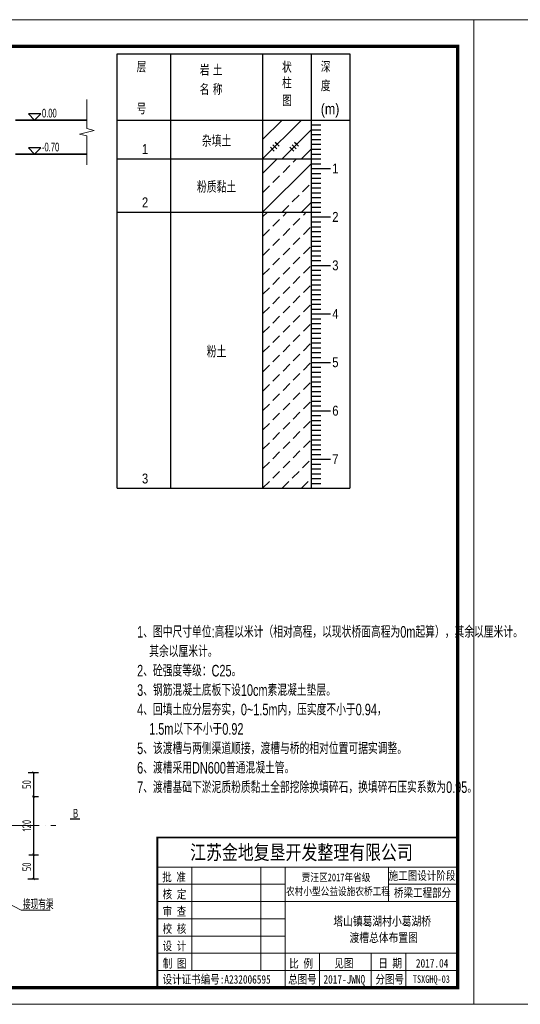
# Model space of a CAD drawing. Header units: inches. Extents: x 97745 to 142261, y 62673 to 100665.
# Tile 143 of 148: x 135577 to 136610, y 92806 to 94838. Entities that reach past the tile are written whole.
import ezdxf
from ezdxf.enums import TextEntityAlignment as Align

# ---------------------------------------------------------------- set-up
doc = ezdxf.new("R2010")
doc.units = ezdxf.units.IN
doc.header["$MEASUREMENT"] = 0
doc.linetypes.add('ACAD_ISO04W100', pattern=[30, 24, -3, 0, -3])
doc.layers.get('0').update_dxf_attribs({"lineweight": 15})
for name, color, linetype, lineweight in [('00、4细实线', 4, 'Continuous', 18), ('0粗实线', 1, 'Continuous', 35), ('BM1', 7, 'Continuous', 15), ('中心线', 3, 'ACAD_ISO04W100', 18), ('文字', 7, 'Continuous', 20)]:
    doc.layers.add(name, color=color, linetype=linetype, lineweight=lineweight)
for name, color, linetype in [('1', 7, 'Continuous'), ('3', 7, 'Continuous'), ('6', 7, 'Continuous'), ('dim', 4, 'Continuous'), ('断面标高标注', 3, 'Continuous')]:
    doc.layers.add(name, color=color, linetype=linetype)
doc.styles.add('03、he-e', font='hztxt_e.shx', dxfattribs={"width": 0.65, "bigfont": 'hztxt.shx'})
doc.styles.add('hz-e', font='hztxt_e.shx', dxfattribs={"width": 0.8, "height": 330, "bigfont": 'hztxt.shx'})
doc.styles.add('HZTXT', font='tssdeng.shx', dxfattribs={"width": 0.75, "bigfont": 'hztxt.shx'})
doc.styles.add('图框', font='SIMFANG.TTF', dxfattribs={"width": 0.8, "height": 4})
doc.styles.add('楷体', font='hztxt_e.shx', dxfattribs={"width": 0.7, "bigfont": 'hztxt.shx'})
doc.dimstyles.new('3', dxfattribs={"dimtxt": 25, "dimasz": 12, "dimexe": 10, "dimexo": 30, "dimgap": 5, "dimtad": 1, "dimdec": 0, "dimzin": 0, "dimdsep": 46, "dimtxsty": 'HZTXT', "dimblk": 'ARCHTICK', "dimcen": 0, "dimclrt": 7, "dimazin": 2, "dimtfac": 1, "dimtdec": 0, "dimtix": 1, "dimtmove": 2, "dimatfit": 3, "dimfxl": 250, "dimtolj": 1, "dimtzin": 0, "dimarcsym": 0})

# ---------------------------------------------------------------- blocks, each defined once
blk = doc.blocks.new('_ArchTick')
at = {"color": 0, "linetype": 'ByBlock', "const_width": 0.15}
blk.add_lwpolyline([(-0.5, -0.5), (0.5, 0.5)], dxfattribs=at)
blk = doc.blocks.new('*D1627')
at = {"color": 0, "lineweight": -2}
for p, q in [((135594.8, 93284.4), (135615.5, 93284.4)), ((135605.5, 93284.4), (135605.5, 93234.4)), ((135603.4, 93234.4), (135615.5, 93234.4))]:
    blk.add_line(p, q, dxfattribs=at)
at = {"color": 0, "lineweight": -2, "xscale": 5, "yscale": 5, "zscale": 5}
for p, rotation in [((135605.5, 93284.4), 90), ((135605.5, 93234.4), 270)]:
    blk.add_blockref('_ArchTick', p, dxfattribs=dict(at, rotation=rotation))
at = {"color": 7, "insert": (135591.5, 93259.4), "char_height": 18, "attachment_point": 5, "rotation": 90, "style": 'HZTXT'}
blk.add_mtext('\\A1;50', dxfattribs=at)
blk = doc.blocks.new('*D1628')
at = {"color": 0, "lineweight": -2}
for p, q in [((135603.4, 93234.4), (135615.5, 93234.4)), ((135605.5, 93234.4), (135605.5, 93114.4)), ((135596, 93114.4), (135615.5, 93114.4))]:
    blk.add_line(p, q, dxfattribs=at)
at = {"color": 0, "lineweight": -2, "xscale": 5, "yscale": 5, "zscale": 5}
for p, rotation in [((135605.5, 93234.4), 90), ((135605.5, 93114.4), 270)]:
    blk.add_blockref('_ArchTick', p, dxfattribs=dict(at, rotation=rotation))
at = {"color": 7, "insert": (135591.5, 93174.4), "char_height": 18, "attachment_point": 5, "rotation": 90, "style": 'HZTXT'}
blk.add_mtext('\\A1;120', dxfattribs=at)
blk = doc.blocks.new('*D1629')
at = {"color": 0, "lineweight": -2}
for p, q in [((135596, 93114.4), (135615.5, 93114.4)), ((135605.5, 93114.4), (135605.5, 93064.4)), ((135593.9, 93064.4), (135615.5, 93064.4))]:
    blk.add_line(p, q, dxfattribs=at)
at = {"color": 0, "lineweight": -2, "xscale": 5, "yscale": 5, "zscale": 5}
for p, rotation in [((135605.5, 93114.4), 90), ((135605.5, 93064.4), 270)]:
    blk.add_blockref('_ArchTick', p, dxfattribs=dict(at, rotation=rotation))
at = {"color": 7, "insert": (135591.5, 93089.4), "char_height": 18, "attachment_point": 5, "rotation": 90, "style": 'HZTXT'}
blk.add_mtext('\\A1;50', dxfattribs=at)

msp = doc.modelspace()

# ---------------------------------------------------------------- linework, layer by layer
for p, q in [((135534.802, 93023.592), (135580.356, 92999.827)), ((135580.356, 92999.827), (135640.182, 92999.827))]:
    msp.add_line(p, q)
at = {"layer": '00、4细实线'}
msp.add_lwpolyline([(135715.627, 94538.243), (135715.627, 94598.243), (135700.627, 94601.993), (135730.627, 94609.493), (135715.627, 94613.243), (135715.627, 94673.243)], dxfattribs=at)
at = {"layer": '0粗实线', "ltscale": 0.5}
for p, q in [((135568.522, 94630.743), (135715.627, 94630.743)), ((135568.522, 94560.743), (135715.627, 94560.743))]:
    msp.add_line(p, q, dxfattribs=at)
at = {"layer": '1'}
for p, q in [((135778.242, 93870.743), (135778.242, 94767.394)), ((135778.242, 94767.394), (135888.242, 94767.394)), ((135888.242, 94767.394), (135888.242, 93870.743)), ((135888.242, 94767.394), (135888.242, 93870.743)), ((135888.242, 94767.394), (136258.242, 94767.394)), ((136078.242, 94767.394), (136078.242, 93870.743)), ((136178.242, 94767.394), (136178.242, 93870.743)), ((136258.242, 94767.394), (136258.242, 93870.743)), ((135778.242, 94630.743), (135888.242, 94630.743)), ((135888.242, 94630.743), (136258.242, 94630.743))]:
    msp.add_line(p, q, dxfattribs=at)
at = {"layer": '3'}
for p, q in [((136178.242, 94630.743), (136198.242, 94630.743)), ((136178.242, 94620.743), (136198.242, 94620.743)), ((136178.242, 94610.743), (136198.242, 94610.743)), ((136178.242, 94600.743), (136198.242, 94600.743)), ((136178.242, 94590.743), (136198.242, 94590.743)), ((136178.242, 94580.743), (136198.242, 94580.743)), ((136178.242, 94570.743), (136198.242, 94570.743)), ((136178.242, 94560.743), (136198.242, 94560.743)), ((136178.242, 94550.743), (136198.242, 94550.743)), ((136178.242, 94540.743), (136198.242, 94540.743)), ((136178.242, 94530.743), (136198.242, 94530.743)), ((136178.242, 94530.743), (136218.242, 94530.743)), ((136178.242, 94520.743), (136198.242, 94520.743)), ((136178.242, 94510.743), (136198.242, 94510.743)), ((136178.242, 94500.743), (136198.242, 94500.743)), ((136178.242, 94490.743), (136198.242, 94490.743)), ((136178.242, 94480.743), (136198.242, 94480.743)), ((136178.242, 94470.743), (136198.242, 94470.743)), ((136178.242, 94460.743), (136198.242, 94460.743)), ((136178.242, 94450.743), (136198.242, 94450.743)), ((136178.242, 94440.743), (136198.242, 94440.743)), ((136178.242, 94430.743), (136198.242, 94430.743)), ((136178.242, 94430.743), (136218.242, 94430.743)), ((136178.242, 94420.743), (136198.242, 94420.743)), ((136178.242, 94410.743), (136198.242, 94410.743)), ((136178.242, 94400.743), (136198.242, 94400.743)), ((136178.242, 94390.743), (136198.242, 94390.743)), ((136178.242, 94380.743), (136198.242, 94380.743)), ((136178.242, 94370.743), (136198.242, 94370.743)), ((136178.242, 94360.743), (136198.242, 94360.743)), ((136178.242, 94350.743), (136198.242, 94350.743)), ((136178.242, 94340.743), (136198.242, 94340.743)), ((136178.242, 94330.743), (136198.242, 94330.743)), ((136178.242, 94330.743), (136218.242, 94330.743)), ((136178.242, 94320.743), (136198.242, 94320.743)), ((136178.242, 94310.743), (136198.242, 94310.743)), ((136178.242, 94300.743), (136198.242, 94300.743)), ((136178.242, 94290.743), (136198.242, 94290.743)), ((136178.242, 94280.743), (136198.242, 94280.743)), ((136178.242, 94270.743), (136198.242, 94270.743)), ((136178.242, 94260.743), (136198.242, 94260.743)), ((136178.242, 94250.743), (136198.242, 94250.743)), ((136178.242, 94240.743), (136198.242, 94240.743)), ((136178.242, 94230.743), (136198.242, 94230.743)), ((136178.242, 94230.743), (136218.242, 94230.743)), ((136178.242, 94220.743), (136198.242, 94220.743)), ((136178.242, 94210.743), (136198.242, 94210.743)), ((136178.242, 94200.743), (136198.242, 94200.743)), ((136178.242, 94190.743), (136198.242, 94190.743)), ((136178.242, 94180.743), (136198.242, 94180.743)), ((136178.242, 94170.743), (136198.242, 94170.743)), ((136178.242, 94160.743), (136198.242, 94160.743)), ((136178.242, 94150.743), (136198.242, 94150.743)), ((136178.242, 94140.743), (136198.242, 94140.743)), ((136178.242, 94130.743), (136198.242, 94130.743)), ((136178.242, 94130.743), (136218.242, 94130.743)), ((136178.242, 94120.743), (136198.242, 94120.743)), ((136178.242, 94110.743), (136198.242, 94110.743)), ((136178.242, 94100.743), (136198.242, 94100.743)), ((136178.242, 94090.743), (136198.242, 94090.743)), ((136178.242, 94080.743), (136198.242, 94080.743)), ((136178.242, 94070.743), (136198.242, 94070.743)), ((136178.242, 94060.743), (136198.242, 94060.743)), ((136178.242, 94050.743), (136198.242, 94050.743)), ((136178.242, 94040.743), (136198.242, 94040.743)), ((136178.242, 94030.743), (136198.242, 94030.743)), ((136178.242, 94030.743), (136218.242, 94030.743)), ((136178.242, 94020.743), (136198.242, 94020.743)), ((136178.242, 94010.743), (136198.242, 94010.743)), ((136178.242, 94000.743), (136198.242, 94000.743)), ((136178.242, 93990.743), (136198.242, 93990.743)), ((136178.242, 93980.743), (136198.242, 93980.743)), ((136178.242, 93970.743), (136198.242, 93970.743)), ((136178.242, 93960.743), (136198.242, 93960.743)), ((136178.242, 93950.743), (136198.242, 93950.743)), ((136178.242, 93940.743), (136198.242, 93940.743)), ((136178.242, 93930.743), (136198.242, 93930.743)), ((136178.242, 93930.743), (136218.242, 93930.743)), ((136178.242, 93920.743), (136198.242, 93920.743)), ((136178.242, 93910.743), (136198.242, 93910.743)), ((136178.242, 93900.743), (136198.242, 93900.743)), ((136178.242, 93890.743), (136198.242, 93890.743)), ((136178.242, 93880.743), (136198.242, 93880.743)), ((136178.242, 93870.743), (136258.242, 93870.743))]:
    msp.add_line(p, q, dxfattribs=at)
at = {"layer": '6'}
for p, q in [((136078.242, 94550.743), (136158.242, 94630.743)), ((136078.242, 94590.743), (136118.242, 94630.743)), ((136078.242, 94630.743), (136078.242, 94630.743)), ((136118.242, 94550.743), (136178.242, 94610.743)), ((136098.242, 94570.743), (136094.242, 94574.743)), ((136094.242, 94574.743), (136102.242, 94566.743)), ((136103.242, 94575.743), (136099.242, 94579.743)), ((136099.242, 94579.743), (136107.242, 94571.743)), ((136108.242, 94580.743), (136104.242, 94584.743)), ((136104.242, 94584.743), (136112.242, 94576.743)), ((136138.242, 94570.743), (136134.242, 94574.743)), ((136134.242, 94574.743), (136142.242, 94566.743)), ((136143.242, 94575.743), (136139.242, 94579.743)), ((136139.242, 94579.743), (136147.242, 94571.743)), ((136148.242, 94580.743), (136144.242, 94584.743)), ((136144.242, 94584.743), (136152.242, 94576.743)), ((136158.242, 94550.743), (136178.242, 94570.743)), ((135778.242, 94550.743), (135888.242, 94550.743)), ((135888.242, 94550.743), (136078.242, 94550.743)), ((136078.242, 94550.743), (136083.242, 94550.743)), ((136078.242, 94520.743), (136108.242, 94550.743)), ((136083.242, 94550.743), (136178.242, 94550.743)), ((136141.242, 94543.743), (136148.242, 94550.743)), ((136078.242, 94440.743), (136178.242, 94540.743)), ((136120.242, 94522.743), (136134.242, 94536.743)), ((136099.242, 94501.743), (136113.242, 94515.743)), ((136078.242, 94480.743), (136092.242, 94494.743)), ((136160.242, 94482.743), (136174.242, 94496.743)), ((136139.242, 94461.743), (136153.242, 94475.743)), ((136118.242, 94440.743), (136132.242, 94454.743)), ((136158.242, 94440.743), (136178.242, 94460.743)), ((135778.242, 94440.743), (135888.242, 94440.743)), ((135888.242, 94440.743), (136078.242, 94440.743)), ((136078.242, 94440.743), (136083.242, 94440.743)), ((136078.242, 94430.743), (136088.242, 94440.743)), ((136083.242, 94440.743), (136178.242, 94440.743)), ((136099.242, 94411.743), (136113.242, 94425.743)), ((136120.242, 94432.743), (136128.242, 94440.743)), ((136141.242, 94413.743), (136155.242, 94427.743)), ((136162.242, 94434.743), (136168.242, 94440.743)), ((136078.242, 94390.743), (136092.242, 94404.743)), ((136120.242, 94392.743), (136134.242, 94406.743)), ((136162.242, 94394.743), (136176.242, 94408.743)), ((136099.242, 94371.743), (136113.242, 94385.743)), ((136141.242, 94373.743), (136155.242, 94387.743)), ((136078.242, 94350.743), (136092.242, 94364.743)), ((136120.242, 94352.743), (136134.242, 94366.743)), ((136162.242, 94354.743), (136176.242, 94368.743)), ((136099.242, 94331.743), (136113.242, 94345.743)), ((136141.242, 94333.743), (136155.242, 94347.743)), ((136078.242, 94310.743), (136092.242, 94324.743)), ((136120.242, 94312.743), (136134.242, 94326.743)), ((136162.242, 94314.743), (136176.242, 94328.743)), ((136099.242, 94291.743), (136113.242, 94305.743)), ((136141.242, 94293.743), (136155.242, 94307.743)), ((136078.242, 94270.743), (136092.242, 94284.743)), ((136120.242, 94272.743), (136134.242, 94286.743)), ((136162.242, 94274.743), (136176.242, 94288.743)), ((136099.242, 94251.743), (136113.242, 94265.743)), ((136141.242, 94253.743), (136155.242, 94267.743)), ((136078.242, 94230.743), (136092.242, 94244.743)), ((136120.242, 94232.743), (136134.242, 94246.743)), ((136162.242, 94234.743), (136176.242, 94248.743)), ((136099.242, 94211.743), (136113.242, 94225.743)), ((136141.242, 94213.743), (136155.242, 94227.743)), ((136078.242, 94190.743), (136092.242, 94204.743)), ((136120.242, 94192.743), (136134.242, 94206.743)), ((136162.242, 94194.743), (136176.242, 94208.743)), ((136099.242, 94171.743), (136113.242, 94185.743)), ((136141.242, 94173.743), (136155.242, 94187.743)), ((136078.242, 94150.743), (136092.242, 94164.743)), ((136120.242, 94152.743), (136134.242, 94166.743)), ((136162.242, 94154.743), (136176.242, 94168.743)), ((136099.242, 94131.743), (136113.242, 94145.743)), ((136141.242, 94133.743), (136155.242, 94147.743)), ((136078.242, 94110.743), (136092.242, 94124.743)), ((136120.242, 94112.743), (136134.242, 94126.743)), ((136162.242, 94114.743), (136176.242, 94128.743)), ((136099.242, 94091.743), (136113.242, 94105.743)), ((136141.242, 94093.743), (136155.242, 94107.743)), ((136078.242, 94070.743), (136092.242, 94084.743)), ((136120.242, 94072.743), (136134.242, 94086.743)), ((136162.242, 94074.743), (136176.242, 94088.743)), ((136099.242, 94051.743), (136113.242, 94065.743)), ((136141.242, 94053.743), (136155.242, 94067.743)), ((136078.242, 94030.743), (136092.242, 94044.743)), ((136120.242, 94032.743), (136134.242, 94046.743)), ((136162.242, 94034.743), (136176.242, 94048.743)), ((136099.242, 94011.743), (136113.242, 94025.743)), ((136141.242, 94013.743), (136155.242, 94027.743)), ((136078.242, 93990.743), (136092.242, 94004.743)), ((136120.242, 93992.743), (136134.242, 94006.743)), ((136162.242, 93994.743), (136176.242, 94008.743)), ((136099.242, 93971.743), (136113.242, 93985.743)), ((136141.242, 93973.743), (136155.242, 93987.743)), ((136078.242, 93950.743), (136092.242, 93964.743)), ((136120.242, 93952.743), (136134.242, 93966.743)), ((136162.242, 93954.743), (136176.242, 93968.743)), ((136099.242, 93931.743), (136113.242, 93945.743)), ((136141.242, 93933.743), (136155.242, 93947.743)), ((136078.242, 93910.743), (136092.242, 93924.743)), ((136120.242, 93912.743), (136134.242, 93926.743)), ((136160.242, 93912.743), (136174.242, 93926.743)), ((136099.242, 93891.743), (136113.242, 93905.743)), ((136139.242, 93891.743), (136153.242, 93905.743)), ((136078.242, 93870.743), (136092.242, 93884.743)), ((136118.242, 93870.743), (136132.242, 93884.743)), ((136158.242, 93870.743), (136172.242, 93884.743)), ((135778.242, 93870.743), (135888.242, 93870.743)), ((135888.242, 93870.743), (136078.242, 93870.743)), ((136078.242, 93870.743), (136083.242, 93870.743)), ((136083.242, 93870.743), (136178.242, 93870.743))]:
    msp.add_line(p, q, dxfattribs=at)
at = {"layer": 'BM1', "color": 0, "linetype": 'Continuous'}
for p, q in [((135860.994, 93150.033), (136480.351, 93150.033)), ((135860.994, 93150.033), (135860.994, 92839.846)), ((135860.994, 92839.846), (135860.994, 93150.033)), ((135860.994, 93089.013), (136480.351, 93089.013)), ((135932.184, 92875.442), (135932.184, 93089.013)), ((136074.565, 93089.013), (136074.565, 92875.442)), ((136124.399, 93089.013), (136124.399, 92839.846)), ((136337.97, 93017.822), (136337.97, 93089.013)), ((135860.994, 93053.418), (136124.399, 93053.418)), ((136337.97, 93053.418), (136480.351, 93053.418)), ((135860.994, 93017.822), (136480.351, 93017.822)), ((135860.994, 92982.227), (136124.399, 92982.227)), ((135860.994, 92946.632), (136124.399, 92946.632)), ((135860.994, 92911.037), (136480.351, 92911.037)), ((136195.589, 92911.037), (136195.589, 92839.846)), ((136302.375, 92911.037), (136302.375, 92839.846)), ((136373.565, 92911.037), (136373.565, 92875.442)), ((136373.565, 92839.846), (136373.565, 92911.037)), ((135860.994, 92875.442), (136480.351, 92875.442))]:
    msp.add_line(p, q, dxfattribs=at)
at = {"layer": 'BM1', "const_width": 0.677}
for points in [[(133641.15, 94837.664), (136514.205, 94837.664), (136514.205, 92805.992), (133641.15, 92805.992), (133641.15, 94837.664)], [(136514.205, 94837.664), (139387.26, 94837.664), (139387.26, 92805.992), (136514.205, 92805.992), (136514.205, 94837.664)]]:
    msp.add_lwpolyline(points, dxfattribs=at)
at = {"layer": 'BM1'}
for points in [[(133641.15, 94837.664), (136514.205, 94837.664), (136514.205, 92805.992), (133641.15, 92805.992)], [(136514.205, 94837.664), (139387.26, 94837.664), (139387.26, 92805.992), (136514.205, 92805.992)]]:
    msp.add_lwpolyline(points, close=True, dxfattribs=at)
at = {"layer": 'BM1', "color": 0, "linetype": 'Continuous', "const_width": 6.771}
msp.add_lwpolyline([(133754.807, 92839.846), (133754.807, 94783.288), (136480.351, 94783.288), (136480.351, 92839.846)], close=True, dxfattribs=at)
at = {"layer": 'BM1', "color": 0, "linetype": 'Continuous', "const_width": 3.56}
msp.add_lwpolyline([(136480.351, 93150.033), (135860.994, 93150.033), (135860.994, 92839.846)], dxfattribs=at)
at = {"layer": 'dim', "color": 3}
msp.add_line((135681.085, 93188.708), (135701.099, 93188.708), dxfattribs=at)
at = {"layer": '中心线', "ltscale": 4}
msp.add_line((133839.841, 93174.406), (135651.534, 93174.406), dxfattribs=at)
at = {"layer": '断面标高标注'}
for p, q in [((135582.63, 94630.743), (135650.946, 94630.743)), ((135582.63, 94560.743), (135661.811, 94560.743))]:
    msp.add_line(p, q, dxfattribs=at)
for points in [[(135595.232, 94643.342), (135607.83, 94630.743), (135620.428, 94643.342)], [(135595.232, 94573.342), (135607.83, 94560.743), (135620.428, 94573.342)]]:
    msp.add_lwpolyline(points, close=True, dxfattribs=at)

# ---------------------------------------------------------------- texts
at = {"style": 'hz-e', "width": 0.7}
for s, p in [('1、图中尺寸单位:高程以米计（相对高程，以现状桥面高程为0m起算），其余以厘米计。', (135819.237, 93562.46)), ('    其余以厘米计。', (135819.237, 93522.38)), ('2、砼强度等级：C25。', (135819.237, 93482.3)), ('3、钢筋混凝土底板下设10cm素混凝土垫层。', (135819.237, 93442.22)), ('4、回填土应分层夯实，0~1.5m内，压实度不小于0.94，', (135819.237, 93402.14)), ('    1.5m以下不小于0.92', (135819.237, 93362.06)), ('5、该渡槽与两侧渠道顺接，渡槽与桥的相对位置可据实调整。', (135819.237, 93321.98)), ('6、渡槽采用DN600普通混凝土管。', (135819.237, 93281.9)), ('7、渡槽基础下淤泥质粉质黏土全部挖除换填碎石，换填碎石压实系数为0.95。', (135819.237, 93241.82))]:
    msp.add_text(s, height=24, dxfattribs=at).set_placement(p)
at = {"layer": '1', "style": '楷体', "width": 0.85}
for s, p in [('层', (135818.242, 94729.394)), ('岩 土', (135948.242, 94722.743)), ('状', (136118.242, 94728.302)), ('深', (136198.242, 94729.394)), ('名 称', (135948.242, 94682.743)), ('柱', (136118.242, 94696.045)), ('度', (136198.242, 94690.188)), ('号', (135818.242, 94642.743)), ('图', (136118.242, 94659.717)), ('(m)', (136198.242, 94642.743))]:
    msp.add_text(s, height=22.44, dxfattribs=at).set_placement(p)
at = {"layer": '1', "color": 7, "linetype": 'Continuous', "style": '图框', "width": 0.8}
for s, height, p in [('江苏金地复垦开发整理有限公司 ', 30.0739, (135928.579, 93104.316)), ('批 准', 17.5431, (135870.961, 93059.443)), ('贾汪区2017年省级', 15.9483, (136158.739, 93059.67)), ('核 定', 17.5431, (135871.857, 93024.032)), ('农村小型公益设施农桥工程', 15.94828, (136126.424, 93030.817)), ('审 查', 17.5431, (135871.857, 92988.437)), ('校 核', 17.5431, (135871.857, 92952.842)), ('设 计', 17.5431, (135871.857, 92917.246)), ('制 图', 17.5431, (135872.088, 92881.159)), ('比 例', 17.5431, (136133.078, 92880.97)), ('见图', 17.5431, (136226.065, 92881.595)), ('日 期', 17.5431, (136316.797, 92881.595)), ('2017.04', 17.5431, (136394.394, 92881.595)), ('设计证书编号:A232006595 ', 17.54311, (135871.868, 92848.331)), ('总图号', 17.5431, (136130.772, 92848.435)), ('2017-JWNQ', 17.5431, (136203.734, 92848.435)), ('分图号', 17.5431, (136310.9, 92848.435))]:
    msp.add_text(s, height=height, dxfattribs=at).set_placement(p)
at = {"layer": '1', "color": 7, "linetype": 'Continuous', "char_height": 17.5431, "width": 145.71151, "attachment_point": 5, "style": '图框'}
for s, insert in [('施工图设计阶段', (136407.042, 93070.177)), ('桥梁工程部分', (136408.07, 93034.905))]:
    msp.add_mtext(s, dxfattribs=dict(at, insert=insert))
at = {"layer": '3', "style": '楷体', "width": 0.85}
for s, p in [('1', (136228.242, 94520.743)), ('2', (136228.242, 94420.743)), ('3', (136228.242, 94320.743)), ('4', (136228.242, 94220.743)), ('5', (136228.242, 94120.743)), ('6', (136228.242, 94020.743)), ('7', (136228.242, 93920.743))]:
    msp.add_text(s, height=20.4, dxfattribs=at).set_placement(p, align=Align.CENTER)
at = {"layer": '6', "style": '楷体', "width": 0.85}
for s, p in [('杂填土', (135983.242, 94575.743)), ('粉质黏土', (135983.242, 94480.743)), ('粉土', (135983.242, 94140.743))]:
    msp.add_text(s, height=23.8, dxfattribs=at).set_placement(p, align=Align.CENTER)
for s, p in [('1', (135829.242, 94560.743)), ('2', (135829.242, 94450.743)), ('3', (135829.242, 93880.743))]:
    msp.add_text(s, height=20.4, dxfattribs=at).set_placement(p)
at = {"layer": 'BM1', "color": 0, "linetype": 'Continuous', "style": '图框', "width": 0.8}
msp.add_text('TSXGHQ-03', height=15.5746, dxfattribs=at).set_placement((136388.167, 92849.939))
at = {"layer": 'dim', "color": 3, "style": '03、he-e', "width": 0.65}
for s, p in [('B', (135687.102, 93191.03)), ('接现有渠', (135583.658, 93001.847))]:
    msp.add_text(s, height=18, dxfattribs=at).set_placement(p)
at = {"layer": '文字', "linetype": 'Continuous', "style": '图框', "width": 0.8}
for s, p in [('塔山镇葛湖村小葛湖桥', (136224.007, 92968.093)), ('渡槽总体布置图', (136257.361, 92934.229))]:
    msp.add_text(s, height=18.4698, dxfattribs=at).set_placement(p)
at = {"layer": '断面标高标注', "color": 3, "style": '03、he-e', "width": 0.65}
for s, p in [('0.00', (135622.95, 94630.743)), ('-0.70', (135622.95, 94560.743))]:
    msp.add_text(s, height=18, dxfattribs=at).set_placement(p, align=Align.BOTTOM_LEFT)

# ---------------------------------------------------------------- dimensions: what is measured, and where the dimension line sits
for base, p1, p2, picture, middle in [((135605.47, 93234.406), (135564.842, 93284.406), (135573.351, 93234.406), '*D1627', (135591.47, 93259.406)), ((135605.47, 93114.406), (135573.351, 93234.406), (135566.024, 93114.406), '*D1628', (135591.47, 93174.406)), ((135605.47, 93064.406), (135566.024, 93114.406), (135563.907, 93064.406), '*D1629', (135591.47, 93089.406))]:
    dim = msp.add_linear_dim(base=base, p1=p1, p2=p2, angle=270, dimstyle='3', override={"dimtxt": 18, "dimasz": 5})
    dim.commit()
    dim.dimension.update_dxf_attribs({"geometry": picture, "text_midpoint": middle})

doc.saveas('drawing.dxf')
